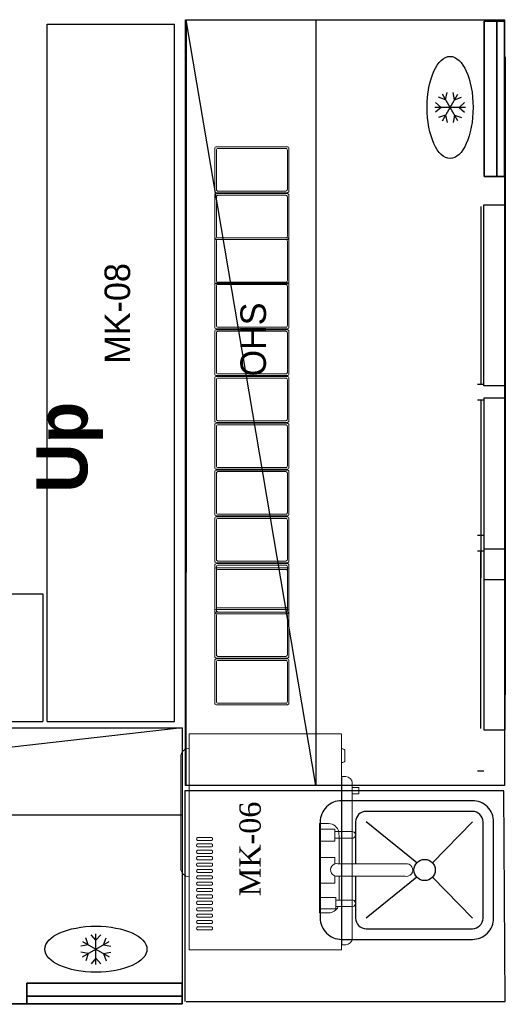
# Model space of a CAD drawing. Header units: millimetres. Extents: x 31882 to 271790, y -35693 to 24917.
# Tile 166 of 256: x 75881 to 77028, y 15793 to 18120. Entities that reach past the tile are written whole.
import ezdxf

# ---------------------------------------------------------------- set-up
doc = ezdxf.new("R2010")
doc.units = ezdxf.units.MM
doc.header["$MEASUREMENT"] = 0
for name, color, linetype, lineweight in [('A - TEXT', 7, 'Continuous', 13), ('CKD Equipments', 252, 'Continuous', 0), ('EQUIPMENT', 130, 'Continuous', 13)]:
    doc.layers.add(name, color=color, linetype=linetype, lineweight=lineweight)
for name, color, linetype in [('EQUI.', 4, 'Continuous'), ('IQ_200_3D', 1, 'Continuous'), ('kitchen equip1', 8, 'Continuous'), ('T-Title', 140, 'Continuous')]:
    doc.layers.add(name, color=color, linetype=linetype)
doc.styles.add('C100', font='txt', dxfattribs={"height": 0.2})
doc.styles.add('CKD_Dimension Text', font='BOOKOS.TTF', dxfattribs={"height": 50})
doc.styles.add('style1', font='txt')

# ---------------------------------------------------------------- blocks, each defined once
blk = doc.blocks.new('A$C08566EE6')
at = {"layer": 'EQUIPMENT'}
for p, q in [((126.2, 404), (126.2, 419)), ((141.5, 419), (126.2, 419)), ((141.5, 419), (141.5, 404)), ((481.1, 403), (115.6, 403)), ((126.2, 403), (126.2, 404)), ((141.5, 403), (141.5, 404)), ((0, 378), (10, 378)), ((0, 378), (0, 20)), ((10, 378), (498, 378)), ((35.7, 378), (35.7, 381)), ((40.7, 386), (62.5, 386)), ((67.5, 378), (67.5, 381)), ((100.6, 379), (100.6, 388)), ((100.6, 379), (496.1, 379)), ((127.3, 378), (127.3, 379)), ((469.4, 378), (469.4, 379)), ((496.1, 379), (496.1, 388)), ((498, 378), (508, 378)), ((508, 20), (508, 378)), ((243.9, 39.8), (243.9, 72.5)), ((251.1, 72.5), (251.1, 39.8)), ((258.9, 39.8), (258.9, 72.5)), ((266.1, 72.5), (266.1, 39.8)), ((273.9, 39.8), (273.9, 72.5)), ((281.1, 72.5), (281.1, 39.8)), ((288.9, 39.8), (288.9, 72.5)), ((296.1, 72.5), (296.1, 39.8)), ((303.9, 39.8), (303.9, 72.5)), ((311.1, 72.5), (311.1, 39.8)), ((318.9, 39.8), (318.9, 72.5)), ((326.1, 72.5), (326.1, 39.8)), ((333.9, 39.8), (333.9, 72.5)), ((341.1, 72.5), (341.1, 39.8)), ((348.9, 39.8), (348.9, 72.5)), ((356.1, 72.5), (356.1, 39.8)), ((363.9, 39.8), (363.9, 72.5)), ((371.1, 72.5), (371.1, 39.8)), ((378.9, 39.8), (378.9, 72.5)), ((386.1, 72.5), (386.1, 39.8)), ((393.9, 39.8), (393.9, 72.5)), ((401.1, 72.5), (401.1, 39.8)), ((408.9, 39.8), (408.9, 72.5)), ((416.1, 72.5), (416.1, 39.8)), ((423.9, 39.8), (423.9, 72.5)), ((431.1, 72.5), (431.1, 39.8)), ((438.9, 39.8), (438.9, 72.5)), ((446.1, 72.5), (446.1, 39.8)), ((453.9, 39.8), (453.9, 72.5)), ((461.1, 72.5), (461.1, 39.8)), ((10, 20), (0, 20)), ((498, 20), (10, 20)), ((508, 20), (498, 20)), ((54, 0), (316.1, 0))]:
    blk.add_line(p, q, dxfattribs=at)
for centre, radius, start, end in [((115.6, 388), 15, 90, 180), ((481.1, 388), 15, 0, 90), ((40.7, 381), 5, 90, 180), ((62.5, 381), 5, 0, 90), ((247.5, 71.2), 3.83, 19.6898, 160.3102), ((262.5, 71.2), 3.83, 19.6898, 160.3102), ((277.5, 71.2), 3.83, 19.6898, 160.3102), ((292.5, 71.2), 3.83, 19.6898, 160.3102), ((307.5, 71.2), 3.83, 19.6898, 160.3102), ((322.5, 71.2), 3.83, 19.6898, 160.3102), ((337.5, 71.2), 3.83, 19.6898, 160.3102), ((352.5, 71.2), 3.83, 19.6898, 160.3102), ((367.5, 71.2), 3.83, 19.6898, 160.3102), ((382.5, 71.2), 3.83, 19.6898, 160.3102), ((397.5, 71.2), 3.83, 19.6898, 160.3102), ((412.5, 71.2), 3.83, 19.6898, 160.3102), ((427.5, 71.2), 3.83, 19.6898, 160.3102), ((442.5, 71.2), 3.83, 19.6898, 160.3102), ((457.5, 71.2), 3.83, 19.6898, 160.3102), ((247.5, 41), 3.8, 198.7415, 341.2585), ((262.5, 41), 3.8, 198.7415, 341.2585), ((277.5, 41), 3.8, 198.7415, 341.2585), ((292.5, 41), 3.8, 198.7415, 341.2585), ((307.5, 41), 3.8, 198.7415, 341.2585), ((322.5, 41), 3.8, 198.7415, 341.2585), ((337.5, 41), 3.8, 198.7415, 341.2585), ((352.5, 41), 3.8, 198.7415, 341.2585), ((367.5, 41), 3.8, 198.7415, 341.2585), ((382.5, 41), 3.8, 198.7415, 341.2585), ((397.5, 41), 3.8, 198.7415, 341.2585), ((412.5, 41), 3.8, 198.7415, 341.2585), ((427.5, 41), 3.8, 198.7415, 341.2585), ((442.5, 41), 3.8, 198.7415, 341.2585), ((457.5, 41), 3.8, 198.7415, 341.2585), ((54, 20), 20, 180, 270), ((316.1, 20), 20, 270, 0)]:
    blk.add_arc(centre, radius, start, end, dxfattribs=at)
blk = doc.blocks.new('ZNS-MC-BASEREFUNIT')
at = {"layer": 'IQ_200_3D'}
for points in [[(0, 70, 155), (0, 70, 600), (304, 70, 600), (304, 70, 155)], [(0, 70, 600), (0, 30, 600), (304, 30, 600), (304, 70, 600)], [(0, 30, 155), (0, 70, 155), (304, 70, 155), (304, 30, 155)], [(304, 30, 500), (0, 30, 500), (0, 45, 500), (304, 45, 500)], [(0, 45, 500), (0, 45, 585), (304, 45, 585), (304, 45, 500)], [(0, 30, 585), (0, 45, 585), (304, 45, 585), (304, 30, 585)], [(0, 30, 500), (0, 30, 155), (304, 30, 155), (304, 30, 500)], [(304, 30, 600), (0, 30, 600), (0, 30, 585), (304, 30, 585)]]:
    blk.add_3dface(points, dxfattribs=at)
for points, invisible_edges in [([(0, 45, 585), (0, 70, 600), (0, 70, 155), (0, 45, 500)], 5), ([(0, 45, 500), (0, 30, 500), (0, 30, 155), (0, 70, 155)], 8), ([(0, 70, 600), (0, 45, 585), (0, 30, 585), (0, 30, 600)], 1), ([(304, 45, 585), (304, 70, 600), (304, 70, 155), (304, 45, 500)], 5), ([(304, 45, 500), (304, 30, 500), (304, 30, 155), (304, 70, 155)], 8), ([(304, 70, 600), (304, 45, 585), (304, 30, 585), (304, 30, 600)], 1)]:
    blk.add_3dface(points, dxfattribs=dict(at, invisible_edges=invisible_edges))

msp = doc.modelspace()

# ---------------------------------------------------------------- linework, layer by layer
at = {"layer": 'CKD Equipments'}
msp.add_arc((76794.5, 16110), 15.1, 257.8667, 96.3738, dxfattribs=at)
msp.add_arc((76794.5, 16110), 15.1, 257.8667, 96.3738, dxfattribs=at)
msp.add_arc((76794.5, 16110), 15.1, 257.8667, 96.3738, dxfattribs=at)
msp.add_arc((76794.5, 16110), 15.1, 257.8667, 96.3738, dxfattribs=at)
msp.add_arc((76794.5, 16110), 15.1, 257.8667, 96.3738, dxfattribs=at)
msp.add_arc((76794.5, 16110), 15.1, 257.8667, 96.3738, dxfattribs=at)
at = {"layer": 'EQUI.'}
msp.add_lwpolyline([(76950.4, 16273.9), (76641.1, 16273.9, 0.414214), (76590.8, 16223.6), (76590.8, 15996.3, 0.414214), (76641.1, 15946.1), (76950.4, 15946.1, 0.414214), (77000.7, 15996.3), (77000.7, 16223.6, 0.414214)], format="xyb", close=True, dxfattribs=at)
msp.add_lwpolyline([(76950.4, 16273.9), (76641.1, 16273.9, 0.414214), (76590.8, 16223.6), (76590.8, 15996.3, 0.414214), (76641.1, 15946.1), (76950.4, 15946.1, 0.414214), (77000.7, 15996.3), (77000.7, 16223.6, 0.414214)], format="xyb", close=True, dxfattribs=at)
msp.add_lwpolyline([(76950.4, 16273.9), (76641.1, 16273.9, 0.414214), (76590.8, 16223.6), (76590.8, 15996.3, 0.414214), (76641.1, 15946.1), (76950.4, 15946.1, 0.414214), (77000.7, 15996.3), (77000.7, 16223.6, 0.414214)], format="xyb", close=True, dxfattribs=at)
msp.add_lwpolyline([(76950.4, 16273.9), (76641.1, 16273.9, 0.414214), (76590.8, 16223.6), (76590.8, 15996.3, 0.414214), (76641.1, 15946.1), (76950.4, 15946.1, 0.414214), (77000.7, 15996.3), (77000.7, 16223.6, 0.414214)], format="xyb", close=True, dxfattribs=at)
msp.add_lwpolyline([(76950.4, 16273.9), (76641.1, 16273.9, 0.414214), (76590.8, 16223.6), (76590.8, 15996.3, 0.414214), (76641.1, 15946.1), (76950.4, 15946.1, 0.414214), (77000.7, 15996.3), (77000.7, 16223.6, 0.414214)], format="xyb", close=True, dxfattribs=at)
msp.add_lwpolyline([(76950.4, 16273.9), (76641.1, 16273.9, 0.414214), (76590.8, 16223.6), (76590.8, 15996.3, 0.414214), (76641.1, 15946.1), (76950.4, 15946.1, 0.414214), (77000.7, 15996.3), (77000.7, 16223.6, 0.414214)], format="xyb", close=True, dxfattribs=at)
msp.add_lwpolyline([(76950.4, 16273.9), (76641.1, 16273.9, 0.414214), (76590.8, 16223.6), (76590.8, 15996.3, 0.414214), (76641.1, 15946.1), (76950.4, 15946.1, 0.414214), (77000.7, 15996.3), (77000.7, 16223.6, 0.414214)], format="xyb", close=True, dxfattribs=at)
msp.add_lwpolyline([(76950.4, 16273.9), (76641.1, 16273.9, 0.414214), (76590.8, 16223.6), (76590.8, 15996.3, 0.414214), (76641.1, 15946.1), (76950.4, 15946.1, 0.414214), (77000.7, 15996.3), (77000.7, 16223.6, 0.414214)], format="xyb", close=True, dxfattribs=at)
msp.add_lwpolyline([(76674.3, 16095.2), (76674.3, 15996.3, 0.414214), (76699.4, 15971.2), (76950.4, 15971.2, 0.414214), (76975.6, 15996.3), (76975.6, 16223.6, 0.414214), (76950.4, 16248.7), (76699.4, 16248.7, 0.414214), (76674.3, 16223.6), (76674.3, 16125)], format="xyb", dxfattribs=at)
msp.add_lwpolyline([(76674.3, 16095.2), (76674.3, 15996.3, 0.414214), (76699.4, 15971.2), (76950.4, 15971.2, 0.414214), (76975.6, 15996.3), (76975.6, 16223.6, 0.414214), (76950.4, 16248.7), (76699.4, 16248.7, 0.414214), (76674.3, 16223.6), (76674.3, 16125)], format="xyb", dxfattribs=at)
msp.add_lwpolyline([(76674.3, 16095.2), (76674.3, 15996.3, 0.414214), (76699.4, 15971.2), (76950.4, 15971.2, 0.414214), (76975.6, 15996.3), (76975.6, 16223.6, 0.414214), (76950.4, 16248.7), (76699.4, 16248.7, 0.414214), (76674.3, 16223.6), (76674.3, 16125)], format="xyb", dxfattribs=at)
msp.add_lwpolyline([(76674.3, 16095.2), (76674.3, 15996.3, 0.414214), (76699.4, 15971.2), (76950.4, 15971.2, 0.414214), (76975.6, 15996.3), (76975.6, 16223.6, 0.414214), (76950.4, 16248.7), (76699.4, 16248.7, 0.414214), (76674.3, 16223.6), (76674.3, 16125)], format="xyb", dxfattribs=at)
msp.add_lwpolyline([(76674.3, 16095.2), (76674.3, 15996.3, 0.414214), (76699.4, 15971.2), (76950.4, 15971.2, 0.414214), (76975.6, 15996.3), (76975.6, 16223.6, 0.414214), (76950.4, 16248.7), (76699.4, 16248.7, 0.414214), (76674.3, 16223.6), (76674.3, 16125)], format="xyb", dxfattribs=at)
msp.add_lwpolyline([(76674.3, 16095.2), (76674.3, 15996.3, 0.414214), (76699.4, 15971.2), (76950.4, 15971.2, 0.414214), (76975.6, 15996.3), (76975.6, 16223.6, 0.414214), (76950.4, 16248.7), (76699.4, 16248.7, 0.414214), (76674.3, 16223.6), (76674.3, 16125)], format="xyb", dxfattribs=at)
msp.add_lwpolyline([(76674.3, 16095.2), (76674.3, 15996.3, 0.414214), (76699.4, 15971.2), (76950.4, 15971.2, 0.414214), (76975.6, 15996.3), (76975.6, 16223.6, 0.414214), (76950.4, 16248.7), (76699.4, 16248.7, 0.414214), (76674.3, 16223.6), (76674.3, 16125)], format="xyb", dxfattribs=at)
msp.add_lwpolyline([(76674.3, 16095.2), (76674.3, 15996.3, 0.414214), (76699.4, 15971.2), (76950.4, 15971.2, 0.414214), (76975.6, 15996.3), (76975.6, 16223.6, 0.414214), (76950.4, 16248.7), (76699.4, 16248.7, 0.414214), (76674.3, 16223.6), (76674.3, 16125)], format="xyb", dxfattribs=at)
for points in [[(76818.9, 16126.9), (76699.4, 16223.6)], [(76818.9, 16126.9), (76699.4, 16223.6)], [(76818.9, 16126.9), (76699.4, 16223.6)], [(76818.9, 16126.9), (76699.4, 16223.6)], [(76818.9, 16126.9), (76699.4, 16223.6)], [(76818.9, 16126.9), (76699.4, 16223.6)], [(76818.9, 16126.9), (76699.4, 16223.6)], [(76818.9, 16126.9), (76699.4, 16223.6)], [(76950.4, 16223.6), (76856.1, 16126.9)], [(76950.4, 16223.6), (76856.1, 16126.9)], [(76950.4, 16223.6), (76856.1, 16126.9)], [(76950.4, 16223.6), (76856.1, 16126.9)], [(76950.4, 16223.6), (76856.1, 16126.9)], [(76950.4, 16223.6), (76856.1, 16126.9)], [(76950.4, 16223.6), (76856.1, 16126.9)], [(76950.4, 16223.6), (76856.1, 16126.9)], [(76818.9, 16093), (76699.4, 15996.3)], [(76818.9, 16093), (76699.4, 15996.3)], [(76818.9, 16093), (76699.4, 15996.3)], [(76818.9, 16093), (76699.4, 15996.3)], [(76818.9, 16093), (76699.4, 15996.3)], [(76818.9, 16093), (76699.4, 15996.3)], [(76818.9, 16093), (76699.4, 15996.3)], [(76818.9, 16093), (76699.4, 15996.3)], [(76950.4, 15996.3), (76856.1, 16093)], [(76950.4, 15996.3), (76856.1, 16093)], [(76950.4, 15996.3), (76856.1, 16093)], [(76950.4, 15996.3), (76856.1, 16093)], [(76950.4, 15996.3), (76856.1, 16093)], [(76950.4, 15996.3), (76856.1, 16093)], [(76950.4, 15996.3), (76856.1, 16093)], [(76950.4, 15996.3), (76856.1, 16093)]]:
    msp.add_lwpolyline(points, dxfattribs=at)
msp.add_circle((76837.5, 16110), 25.1, dxfattribs=at)
msp.add_circle((76837.5, 16110), 25.1, dxfattribs=at)
msp.add_circle((76837.5, 16110), 25.1, dxfattribs=at)
msp.add_circle((76837.5, 16110), 25.1, dxfattribs=at)
msp.add_circle((76837.5, 16110), 25.1, dxfattribs=at)
msp.add_circle((76837.5, 16110), 25.1, dxfattribs=at)
msp.add_circle((76837.5, 16110), 25.1, dxfattribs=at)
msp.add_circle((76837.5, 16110), 25.1, dxfattribs=at)
at = {"layer": 'EQUIPMENT'}
for p, q in [((76664, 16200.8), (76625.4, 16200.8)), ((76664, 16200.8), (76625.4, 16200.8)), ((76634.8, 16200.8), (76635.6, 16185.2)), ((76634.8, 16200.8), (76635.6, 16185.2))]:
    msp.add_line(p, q, dxfattribs=at)
for points in [[(76345.3, 17819.4), (76513.1, 17819.4, -0.414214), (76517, 17815.6), (76517, 17714.7, -0.414214), (76513.1, 17710.9), (76345.3, 17710.9, -0.414214), (76341.5, 17714.7), (76341.5, 17815.6, -0.414214)], [(76345.3, 17819.4), (76513.1, 17819.4, -0.414214), (76517, 17815.6), (76517, 17714.7, -0.414214), (76513.1, 17710.9), (76345.3, 17710.9, -0.414214), (76341.5, 17714.7), (76341.5, 17815.6, -0.414214)], [(76349.2, 17815.6), (76509.3, 17815.6, -0.414214), (76513.1, 17811.8), (76513.1, 17718.5, -0.414214), (76509.3, 17714.7), (76349.2, 17714.7, -0.414214), (76345.3, 17718.5), (76345.3, 17811.8, -0.414214)], [(76349.2, 17815.6), (76509.3, 17815.6, -0.414214), (76513.1, 17811.8), (76513.1, 17718.5, -0.414214), (76509.3, 17714.7), (76349.2, 17714.7, -0.414214), (76345.3, 17718.5), (76345.3, 17811.8, -0.414214)], [(76345.3, 17708.9), (76513.1, 17708.9, -0.414214), (76517, 17705), (76517, 17604.1, -0.414214), (76513.1, 17600.3), (76345.3, 17600.3, -0.414214), (76341.5, 17604.1), (76341.5, 17705, -0.414214)], [(76345.3, 17708.9), (76513.1, 17708.9, -0.414214), (76517, 17705), (76517, 17604.1, -0.414214), (76513.1, 17600.3), (76345.3, 17600.3, -0.414214), (76341.5, 17604.1), (76341.5, 17705, -0.414214)], [(76349.2, 17705), (76509.3, 17705, -0.414214), (76513.1, 17701.2), (76513.1, 17608, -0.414214), (76509.3, 17604.1), (76349.2, 17604.1, -0.414214), (76345.3, 17608), (76345.3, 17701.2, -0.414214)], [(76349.2, 17705), (76509.3, 17705, -0.414214), (76513.1, 17701.2), (76513.1, 17608, -0.414214), (76509.3, 17604.1), (76349.2, 17604.1, -0.414214), (76345.3, 17608), (76345.3, 17701.2, -0.414214)], [(76345.3, 17495.6), (76513.1, 17495.6, 0.414214), (76517, 17499.4), (76517, 17600.3, 0.414214), (76513.1, 17604.1), (76345.3, 17604.1, 0.414214), (76341.5, 17600.3), (76341.5, 17499.4, 0.414214)], [(76345.3, 17495.6), (76513.1, 17495.6, 0.414214), (76517, 17499.4), (76517, 17600.3, 0.414214), (76513.1, 17604.1), (76345.3, 17604.1, 0.414214), (76341.5, 17600.3), (76341.5, 17499.4, 0.414214)], [(76349.2, 17499.4), (76509.3, 17499.4, 0.414214), (76513.1, 17503.3), (76513.1, 17596.5, 0.414214), (76509.3, 17600.3), (76349.2, 17600.3, 0.414214), (76345.3, 17596.5), (76345.3, 17503.3, 0.414214)], [(76349.2, 17499.4), (76509.3, 17499.4, 0.414214), (76513.1, 17503.3), (76513.1, 17596.5, 0.414214), (76509.3, 17600.3), (76349.2, 17600.3, 0.414214), (76345.3, 17596.5), (76345.3, 17503.3, 0.414214)], [(76345.3, 17389.2), (76513.1, 17389.2, 0.414214), (76517, 17393), (76517, 17493.9, 0.414214), (76513.1, 17497.7), (76345.3, 17497.7, 0.414214), (76341.5, 17493.9), (76341.5, 17393, 0.414214)], [(76345.3, 17389.2), (76513.1, 17389.2, 0.414214), (76517, 17393), (76517, 17493.9, 0.414214), (76513.1, 17497.7), (76345.3, 17497.7, 0.414214), (76341.5, 17493.9), (76341.5, 17393, 0.414214)], [(76349.2, 17393), (76509.3, 17393, 0.414214), (76513.1, 17396.9), (76513.1, 17490.1, 0.414214), (76509.3, 17493.9), (76349.2, 17493.9, 0.414214), (76345.3, 17490.1), (76345.3, 17396.9, 0.414214)], [(76349.2, 17393), (76509.3, 17393, 0.414214), (76513.1, 17396.9), (76513.1, 17490.1, 0.414214), (76509.3, 17493.9), (76349.2, 17493.9, 0.414214), (76345.3, 17490.1), (76345.3, 17396.9, 0.414214)], [(76345.3, 17278.6), (76513.1, 17278.6, 0.414214), (76517, 17282.5), (76517, 17383.4, 0.414214), (76513.1, 17387.2), (76345.3, 17387.2, 0.414214), (76341.5, 17383.4), (76341.5, 17282.5, 0.414214)], [(76345.3, 17278.6), (76513.1, 17278.6, 0.414214), (76517, 17282.5), (76517, 17383.4, 0.414214), (76513.1, 17387.2), (76345.3, 17387.2, 0.414214), (76341.5, 17383.4), (76341.5, 17282.5, 0.414214)], [(76349.2, 17282.5), (76509.3, 17282.5, 0.414214), (76513.1, 17286.3), (76513.1, 17379.5, 0.414214), (76509.3, 17383.4), (76349.2, 17383.4, 0.414214), (76345.3, 17379.5), (76345.3, 17286.3, 0.414214)], [(76349.2, 17282.5), (76509.3, 17282.5, 0.414214), (76513.1, 17286.3), (76513.1, 17379.5, 0.414214), (76509.3, 17383.4), (76349.2, 17383.4, 0.414214), (76345.3, 17379.5), (76345.3, 17286.3, 0.414214)], [(76345.3, 17168.1), (76513.1, 17168.1, 0.414214), (76517, 17171.9), (76517, 17272.8, 0.414214), (76513.1, 17276.6), (76345.3, 17276.6, 0.414214), (76341.5, 17272.8), (76341.5, 17171.9, 0.414214)], [(76345.3, 17168.1), (76513.1, 17168.1, 0.414214), (76517, 17171.9), (76517, 17272.8, 0.414214), (76513.1, 17276.6), (76345.3, 17276.6, 0.414214), (76341.5, 17272.8), (76341.5, 17171.9, 0.414214)], [(76349.2, 17171.9), (76509.3, 17171.9, 0.414214), (76513.1, 17175.7), (76513.1, 17269, 0.414214), (76509.3, 17272.8), (76349.2, 17272.8, 0.414214), (76345.3, 17269), (76345.3, 17175.7, 0.414214)], [(76349.2, 17171.9), (76509.3, 17171.9, 0.414214), (76513.1, 17175.7), (76513.1, 17269, 0.414214), (76509.3, 17272.8), (76349.2, 17272.8, 0.414214), (76345.3, 17269), (76345.3, 17175.7, 0.414214)], [(76345.3, 17166.1), (76513.1, 17166.1, -0.414214), (76517, 17162.2), (76517, 17061.3, -0.414214), (76513.1, 17057.5), (76345.3, 17057.5, -0.414214), (76341.5, 17061.3), (76341.5, 17162.2, -0.414214)], [(76345.3, 17166.1), (76513.1, 17166.1, -0.414214), (76517, 17162.2), (76517, 17061.3, -0.414214), (76513.1, 17057.5), (76345.3, 17057.5, -0.414214), (76341.5, 17061.3), (76341.5, 17162.2, -0.414214)], [(76349.2, 17162.2), (76509.3, 17162.2, -0.414214), (76513.1, 17158.4), (76513.1, 17065.2, -0.414214), (76509.3, 17061.3), (76349.2, 17061.3, -0.414214), (76345.3, 17065.2), (76345.3, 17158.4, -0.414214)], [(76349.2, 17162.2), (76509.3, 17162.2, -0.414214), (76513.1, 17158.4), (76513.1, 17065.2, -0.414214), (76509.3, 17061.3), (76349.2, 17061.3, -0.414214), (76345.3, 17065.2), (76345.3, 17158.4, -0.414214)], [(76345.3, 17055.5), (76513.1, 17055.5, -0.414214), (76517, 17051.7), (76517, 16950.8, -0.414214), (76513.1, 16947), (76345.3, 16947, -0.414214), (76341.5, 16950.8), (76341.5, 17051.7, -0.414214)], [(76345.3, 17055.5), (76513.1, 17055.5, -0.414214), (76517, 17051.7), (76517, 16950.8, -0.414214), (76513.1, 16947), (76345.3, 16947, -0.414214), (76341.5, 16950.8), (76341.5, 17051.7, -0.414214)], [(76349.2, 17051.7), (76509.3, 17051.7, -0.414214), (76513.1, 17047.8), (76513.1, 16954.6, -0.414214), (76509.3, 16950.8), (76349.2, 16950.8, -0.414214), (76345.3, 16954.6), (76345.3, 17047.8, -0.414214)], [(76349.2, 17051.7), (76509.3, 17051.7, -0.414214), (76513.1, 17047.8), (76513.1, 16954.6, -0.414214), (76509.3, 16950.8), (76349.2, 16950.8, -0.414214), (76345.3, 16954.6), (76345.3, 17047.8, -0.414214)], [(76345.3, 16944.9), (76513.1, 16944.9, -0.414214), (76517, 16941.1), (76517, 16840.2, -0.414214), (76513.1, 16836.4), (76345.3, 16836.4, -0.414214), (76341.5, 16840.2), (76341.5, 16941.1, -0.414214)], [(76345.3, 16944.9), (76513.1, 16944.9, -0.414214), (76517, 16941.1), (76517, 16840.2, -0.414214), (76513.1, 16836.4), (76345.3, 16836.4, -0.414214), (76341.5, 16840.2), (76341.5, 16941.1, -0.414214)], [(76349.2, 16941.1), (76509.3, 16941.1, -0.414214), (76513.1, 16937.3), (76513.1, 16844.1, -0.414214), (76509.3, 16840.2), (76349.2, 16840.2, -0.414214), (76345.3, 16844.1), (76345.3, 16937.3, -0.414214)], [(76349.2, 16941.1), (76509.3, 16941.1, -0.414214), (76513.1, 16937.3), (76513.1, 16844.1, -0.414214), (76509.3, 16840.2), (76349.2, 16840.2, -0.414214), (76345.3, 16844.1), (76345.3, 16937.3, -0.414214)], [(76345.3, 16834.4), (76513.1, 16834.4, -0.414214), (76517, 16830.6), (76517, 16729.7, -0.414214), (76513.1, 16725.8), (76345.3, 16725.8, -0.414214), (76341.5, 16729.7), (76341.5, 16830.6, -0.414214)], [(76345.3, 16834.4), (76513.1, 16834.4, -0.414214), (76517, 16830.6), (76517, 16729.7, -0.414214), (76513.1, 16725.8), (76345.3, 16725.8, -0.414214), (76341.5, 16729.7), (76341.5, 16830.6, -0.414214)], [(76349.2, 16830.6), (76509.3, 16830.6, -0.414214), (76513.1, 16826.7), (76513.1, 16733.5, -0.414214), (76509.3, 16729.7), (76349.2, 16729.7, -0.414214), (76345.3, 16733.5), (76345.3, 16826.7, -0.414214)], [(76349.2, 16830.6), (76509.3, 16830.6, -0.414214), (76513.1, 16826.7), (76513.1, 16733.5, -0.414214), (76509.3, 16729.7), (76349.2, 16729.7, -0.414214), (76345.3, 16733.5), (76345.3, 16826.7, -0.414214)], [(76345.3, 16715.8), (76513.1, 16715.8, 0.414214), (76517, 16719.7), (76517, 16820.5, 0.414214), (76513.1, 16824.4), (76345.3, 16824.4, 0.414214), (76341.5, 16820.5), (76341.5, 16719.7, 0.414214)], [(76345.3, 16715.8), (76513.1, 16715.8, 0.414214), (76517, 16719.7), (76517, 16820.5, 0.414214), (76513.1, 16824.4), (76345.3, 16824.4, 0.414214), (76341.5, 16820.5), (76341.5, 16719.7, 0.414214)], [(76349.2, 16719.7), (76509.3, 16719.7, 0.414214), (76513.1, 16723.5), (76513.1, 16816.7, 0.414214), (76509.3, 16820.5), (76349.2, 16820.5, 0.414214), (76345.3, 16816.7), (76345.3, 16723.5, 0.414214)], [(76349.2, 16719.7), (76509.3, 16719.7, 0.414214), (76513.1, 16723.5), (76513.1, 16816.7, 0.414214), (76509.3, 16820.5), (76349.2, 16820.5, 0.414214), (76345.3, 16816.7), (76345.3, 16723.5, 0.414214)], [(76345.3, 16611.1), (76513.1, 16611.1, 0.414214), (76517, 16614.9), (76517, 16715.8, 0.414214), (76513.1, 16719.7), (76345.3, 16719.7, 0.414214), (76341.5, 16715.8), (76341.5, 16614.9, 0.414214)], [(76345.3, 16611.1), (76513.1, 16611.1, 0.414214), (76517, 16614.9), (76517, 16715.8, 0.414214), (76513.1, 16719.7), (76345.3, 16719.7, 0.414214), (76341.5, 16715.8), (76341.5, 16614.9, 0.414214)], [(76349.2, 16614.9), (76509.3, 16614.9, 0.414214), (76513.1, 16618.8), (76513.1, 16712, 0.414214), (76509.3, 16715.8), (76349.2, 16715.8, 0.414214), (76345.3, 16712), (76345.3, 16618.8, 0.414214)], [(76349.2, 16614.9), (76509.3, 16614.9, 0.414214), (76513.1, 16618.8), (76513.1, 16712, 0.414214), (76509.3, 16715.8), (76349.2, 16715.8, 0.414214), (76345.3, 16712), (76345.3, 16618.8, 0.414214)], [(76345.3, 16500.6), (76513.1, 16500.6, 0.414214), (76517, 16504.4), (76517, 16605.3, 0.414214), (76513.1, 16609.1), (76345.3, 16609.1, 0.414214), (76341.5, 16605.3), (76341.5, 16504.4, 0.414214)], [(76345.3, 16500.6), (76513.1, 16500.6, 0.414214), (76517, 16504.4), (76517, 16605.3, 0.414214), (76513.1, 16609.1), (76345.3, 16609.1, 0.414214), (76341.5, 16605.3), (76341.5, 16504.4, 0.414214)], [(76349.2, 16504.4), (76509.3, 16504.4, 0.414214), (76513.1, 16508.2), (76513.1, 16601.4, 0.414214), (76509.3, 16605.3), (76349.2, 16605.3, 0.414214), (76345.3, 16601.4), (76345.3, 16508.2, 0.414214)], [(76349.2, 16504.4), (76509.3, 16504.4, 0.414214), (76513.1, 16508.2), (76513.1, 16601.4, 0.414214), (76509.3, 16605.3), (76349.2, 16605.3, 0.414214), (76345.3, 16601.4), (76345.3, 16508.2, 0.414214)]]:
    msp.add_lwpolyline(points, format="xyb", close=True, dxfattribs=at)
msp.add_lwpolyline([(76633.4, 16023.4, -0.294125), (76610.5, 16008.7), (76589, 16008.7), (76589, 16219.6), (76610.5, 16219.6, -0.340822), (76634.8, 16200.8)], format="xyb", dxfattribs=at)
msp.add_lwpolyline([(76633.4, 16023.4, -0.294125), (76610.5, 16008.7), (76589, 16008.7), (76589, 16219.6), (76610.5, 16219.6, -0.340822), (76634.8, 16200.8)], format="xyb", dxfattribs=at)
msp.add_lwpolyline([(76633.4, 16023.4, -0.294125), (76610.5, 16008.7), (76589, 16008.7), (76589, 16219.6), (76610.5, 16219.6, -0.340822), (76634.8, 16200.8)], format="xyb", dxfattribs=at)
msp.add_lwpolyline([(76633.4, 16023.4, -0.294125), (76610.5, 16008.7), (76589, 16008.7), (76589, 16219.6), (76610.5, 16219.6, -0.340822), (76634.8, 16200.8)], format="xyb", dxfattribs=at)
msp.add_lwpolyline([(76633.4, 16023.4, -0.294125), (76610.5, 16008.7), (76589, 16008.7), (76589, 16219.6), (76610.5, 16219.6, -0.340822), (76634.8, 16200.8)], format="xyb", dxfattribs=at)
msp.add_lwpolyline([(76633.4, 16023.4, -0.294125), (76610.5, 16008.7), (76589, 16008.7), (76589, 16219.6), (76610.5, 16219.6, -0.340822), (76634.8, 16200.8)], format="xyb", dxfattribs=at)
msp.add_lwpolyline([(76633.4, 16023.4, -0.294125), (76610.5, 16008.7), (76589, 16008.7), (76589, 16219.6), (76610.5, 16219.6, -0.340822), (76634.8, 16200.8)], format="xyb", dxfattribs=at)
msp.add_lwpolyline([(76633.4, 16023.4, -0.294125), (76610.5, 16008.7), (76589, 16008.7), (76589, 16219.6), (76610.5, 16219.6, -0.340822), (76634.8, 16200.8)], format="xyb", dxfattribs=at)
for points in [[(76625.4, 16206.9), (76625.4, 16178.4), (76589.8, 16178.4), (76589.8, 16206.9)], [(76625.4, 16206.9), (76625.4, 16178.4), (76589.8, 16178.4), (76589.8, 16206.9)], [(76625.4, 16206.9), (76625.4, 16178.4), (76589.8, 16178.4), (76589.8, 16206.9)], [(76625.4, 16206.9), (76625.4, 16178.4), (76589.8, 16178.4), (76589.8, 16206.9)], [(76625.4, 16206.9), (76625.4, 16178.4), (76589.8, 16178.4), (76589.8, 16206.9)], [(76625.4, 16206.9), (76625.4, 16178.4), (76589.8, 16178.4), (76589.8, 16206.9)], [(76625.4, 16206.9), (76625.4, 16178.4), (76589.8, 16178.4), (76589.8, 16206.9)], [(76625.4, 16206.9), (76625.4, 16178.4), (76589.8, 16178.4), (76589.8, 16206.9)], [(76627.7, 16045.1), (76627.7, 16018.1), (76589.8, 16018.1), (76589.8, 16045.1)], [(76627.7, 16045.1), (76627.7, 16018.1), (76589.8, 16018.1), (76589.8, 16045.1)], [(76627.7, 16045.1), (76627.7, 16018.1), (76589.8, 16018.1), (76589.8, 16045.1)], [(76627.7, 16045.1), (76627.7, 16018.1), (76589.8, 16018.1), (76589.8, 16045.1)], [(76627.7, 16045.1), (76627.7, 16018.1), (76589.8, 16018.1), (76589.8, 16045.1)], [(76627.7, 16045.1), (76627.7, 16018.1), (76589.8, 16018.1), (76589.8, 16045.1)], [(76627.7, 16045.1), (76627.7, 16018.1), (76589.8, 16018.1), (76589.8, 16045.1)], [(76627.7, 16045.1), (76627.7, 16018.1), (76589.8, 16018.1), (76589.8, 16045.1)]]:
    msp.add_lwpolyline(points, close=True, dxfattribs=at)
for points in [[(76664, 16185.2), (76625.4, 16185.2)], [(76664, 16185.2), (76625.4, 16185.2)], [(76664, 16185.2), (76625.4, 16185.2)], [(76664, 16185.2), (76625.4, 16185.2)], [(76664, 16185.2), (76625.4, 16185.2)], [(76664, 16185.2), (76625.4, 16185.2)], [(76664, 16185.2), (76625.4, 16185.2)], [(76664, 16185.2), (76625.4, 16185.2)], [(76635.6, 16185.2), (76635.6, 16125)], [(76635.6, 16185.2), (76635.6, 16125)], [(76635.6, 16185.2), (76635.6, 16125)], [(76635.6, 16185.2), (76635.6, 16125)], [(76635.6, 16185.2), (76635.6, 16125)], [(76635.6, 16185.2), (76635.6, 16125)], [(76635.6, 16185.2), (76635.6, 16125)], [(76635.6, 16185.2), (76635.6, 16125)], [(76625.4, 16096), (76625.4, 16078.9), (76589, 16078.9), (76589, 16139.8), (76625.4, 16139.8), (76625.4, 16124.4)], [(76625.4, 16096), (76625.4, 16078.9), (76589, 16078.9), (76589, 16139.8), (76625.4, 16139.8), (76625.4, 16124.4)], [(76625.4, 16096), (76625.4, 16078.9), (76589, 16078.9), (76589, 16139.8), (76625.4, 16139.8), (76625.4, 16124.4)], [(76625.4, 16096), (76625.4, 16078.9), (76589, 16078.9), (76589, 16139.8), (76625.4, 16139.8), (76625.4, 16124.4)], [(76625.4, 16096), (76625.4, 16078.9), (76589, 16078.9), (76589, 16139.8), (76625.4, 16139.8), (76625.4, 16124.4)], [(76625.4, 16096), (76625.4, 16078.9), (76589, 16078.9), (76589, 16139.8), (76625.4, 16139.8), (76625.4, 16124.4)], [(76625.4, 16096), (76625.4, 16078.9), (76589, 16078.9), (76589, 16139.8), (76625.4, 16139.8), (76625.4, 16124.4)], [(76625.4, 16096), (76625.4, 16078.9), (76589, 16078.9), (76589, 16139.8), (76625.4, 16139.8), (76625.4, 16124.4)], [(76792.8, 16125), (76632.5, 16125)], [(76792.8, 16125), (76632.5, 16125)], [(76792.8, 16125), (76632.5, 16125)], [(76792.8, 16125), (76632.5, 16125)], [(76792.8, 16125), (76632.5, 16125)], [(76792.8, 16125), (76632.5, 16125)], [(76792.8, 16125), (76632.5, 16125)], [(76792.8, 16125), (76632.5, 16125)], [(76632.2, 16095.2), (76791.3, 16095.2)], [(76632.2, 16095.2), (76791.3, 16095.2)], [(76632.2, 16095.2), (76791.3, 16095.2)], [(76632.2, 16095.2), (76791.3, 16095.2)], [(76632.2, 16095.2), (76791.3, 16095.2)], [(76632.2, 16095.2), (76791.3, 16095.2)], [(76632.2, 16095.2), (76791.3, 16095.2)], [(76632.2, 16095.2), (76791.3, 16095.2)], [(76635.6, 16095.2), (76635.6, 16039)], [(76635.6, 16095.2), (76635.6, 16039)], [(76635.6, 16095.2), (76635.6, 16039)], [(76635.6, 16095.2), (76635.6, 16039)], [(76635.6, 16095.2), (76635.6, 16039)], [(76635.6, 16095.2), (76635.6, 16039)], [(76635.6, 16095.2), (76635.6, 16039)], [(76635.6, 16095.2), (76635.6, 16039)], [(76627.7, 16039), (76664, 16039)], [(76627.7, 16039), (76664, 16039)], [(76627.7, 16039), (76664, 16039)], [(76627.7, 16039), (76664, 16039)], [(76627.7, 16039), (76664, 16039)], [(76627.7, 16039), (76664, 16039)], [(76627.7, 16039), (76664, 16039)], [(76627.7, 16039), (76664, 16039)], [(76664, 16023.4), (76627.7, 16023.4)], [(76664, 16023.4), (76627.7, 16023.4)], [(76664, 16023.4), (76627.7, 16023.4)], [(76664, 16023.4), (76627.7, 16023.4)], [(76664, 16023.4), (76627.7, 16023.4)], [(76664, 16023.4), (76627.7, 16023.4)], [(76664, 16023.4), (76627.7, 16023.4)], [(76664, 16023.4), (76627.7, 16023.4)]]:
    msp.add_lwpolyline(points, dxfattribs=at)
for centre, radius, start, end in [((76666, 16193), 8.04, 255.6134, 104.3866), ((76666, 16193), 8.04, 255.6134, 104.3866), ((76666, 16193), 8.04, 255.6134, 104.3866), ((76666, 16193), 8.04, 255.6134, 104.3866), ((76666, 16193), 8.04, 255.6134, 104.3866), ((76666, 16193), 8.04, 255.6134, 104.3866), ((76666, 16193), 8.04, 255.6134, 104.3866), ((76666, 16193), 8.04, 255.6134, 104.3866), ((76630.5, 16110.2), 15.1, 77.8667, 276.3738), ((76630.5, 16110.2), 15.1, 77.8667, 276.3738), ((76630.5, 16110.2), 15.1, 77.8667, 276.3738), ((76630.5, 16110.2), 15.1, 77.8667, 276.3738), ((76630.5, 16110.2), 15.1, 77.8667, 276.3738), ((76630.5, 16110.2), 15.1, 77.8667, 276.3738), ((76630.5, 16110.2), 15.1, 77.8667, 276.3738), ((76630.5, 16110.2), 15.1, 77.8667, 276.3738), ((76794.5, 16110), 15.1, 257.8667, 96.3738), ((76794.5, 16110), 15.1, 257.8667, 96.3738), ((76666, 16031.2), 8.04, 255.6134, 104.3866), ((76666, 16031.2), 8.04, 255.6134, 104.3866), ((76666, 16031.2), 8.04, 255.6134, 104.3866), ((76666, 16031.2), 8.04, 255.6134, 104.3866), ((76666, 16031.2), 8.04, 255.6134, 104.3866), ((76666, 16031.2), 8.04, 255.6134, 104.3866), ((76666, 16031.2), 8.04, 255.6134, 104.3866), ((76666, 16031.2), 8.04, 255.6134, 104.3866)]:
    msp.add_arc(centre, radius, start, end, dxfattribs=at)
at = {"layer": 'kitchen equip1'}
for p, q in [((75945.2, 16460.9, 4538.2), (75945.2, 18109.2, 4538.2)), ((76246.8, 16460.9, 4538.2), (76246.8, 18109.2, 4538.2)), ((76274, 18119.9), (76274, 16813.8)), ((76580.7, 16309.9), (76274, 18119.9)), ((76274, 16309.9), (76274, 18119.9)), ((76580.7, 18119.9), (76580.7, 16309.9)), ((77028, 18032.5), (77028, 16524.2)), ((76970.2, 17678.1), (76970.2, 17258.2)), ((76962.7, 17258.2), (76977.8, 17258.2)), ((76962.7, 17221.6), (76977.8, 17221.6)), ((76970.2, 17221.6), (76970.2, 16800.7)), ((76962.7, 16901.2), (76977.8, 16901.2)), ((76962.7, 16864.6), (76977.8, 16864.6)), ((76970.2, 16444.7), (76970.2, 16864.6)), ((74455.5, 16762.6, 4538.2), (75935.1, 16762.6, 4538.2)), ((74455.5, 16460.9, 4538.2), (75935.1, 16460.9, 4538.2)), ((75945.2, 16460.9, 4538.2), (76246.8, 16460.9, 4538.2)), ((74454.5, 16446.1), (76264.5, 16446.1)), ((76264.5, 16446.1), (74454.5, 16240)), ((76962.7, 16344.2), (76977.8, 16344.2)), ((76271, 16297.4, 4538.2), (76271, 15799.6, 4538.2)), ((77025.1, 16297.4, 4538.2), (76271, 16297.4, 4538.2)), ((77028.2, 15799.6, 4538.2), (77025.1, 16297.4, 4538.2)), ((76264.5, 16240), (74454.5, 16240)), ((76177.1, 15792.6), (74668.8, 15792.6)), ((76274.1, 15799.6, 4538.2), (77028.2, 15799.6, 4538.2))]:
    msp.add_line(p, q, dxfattribs=at)
at = {"layer": 'kitchen equip1', "ltscale": 700}
for p, q in [((76915.8, 17881.2, -663.7), (76879.6, 17943.9, -663.7)), ((76879.6, 17881.2, -663.7), (76915.8, 17943.9, -663.7)), ((76915.8, 17881.2, -663.7), (76879.6, 17943.9, -663.7)), ((76879.6, 17881.2, -663.7), (76915.8, 17943.9, -663.7)), ((76887.2, 17930.8, -663.7), (76890.6, 17948, -663.7)), ((76887.2, 17930.8, -663.7), (76890.6, 17948, -663.7)), ((76908.3, 17930.8, -663.7), (76904.9, 17948, -663.7)), ((76908.3, 17930.8, -663.7), (76904.9, 17948, -663.7)), ((76876.6, 17912.5, -663.7), (76863.4, 17924.1, -663.7)), ((76876.6, 17912.5, -663.7), (76863.4, 17924.1, -663.7)), ((76887.2, 17930.8, -663.7), (76870.6, 17936.5, -663.7)), ((76887.2, 17930.8, -663.7), (76870.6, 17936.5, -663.7)), ((76908.3, 17930.8, -663.7), (76924.9, 17936.5, -663.7)), ((76908.3, 17930.8, -663.7), (76924.9, 17936.5, -663.7)), ((76918.8, 17912.5, -663.7), (76932, 17924.1, -663.7)), ((76918.8, 17912.5, -663.7), (76932, 17924.1, -663.7)), ((76933.9, 17912.5, -663.7), (76861.5, 17912.5, -663.7)), ((76933.9, 17912.5, -663.7), (76861.5, 17912.5, -663.7)), ((76876.6, 17912.5, -663.7), (76863.4, 17901, -663.7)), ((76876.6, 17912.5, -663.7), (76863.4, 17901, -663.7)), ((76918.8, 17912.5, -663.7), (76932, 17901, -663.7)), ((76918.8, 17912.5, -663.7), (76932, 17901, -663.7)), ((76887.2, 17894.3, -663.7), (76870.6, 17888.6, -663.7)), ((76887.2, 17894.3, -663.7), (76870.6, 17888.6, -663.7)), ((76887.2, 17894.3, -663.7), (76890.6, 17877.1, -663.7)), ((76887.2, 17894.3, -663.7), (76890.6, 17877.1, -663.7)), ((76908.3, 17894.3, -663.7), (76904.9, 17877.1, -663.7)), ((76908.3, 17894.3, -663.7), (76904.9, 17877.1, -663.7)), ((76908.3, 17894.3, -663.7), (76924.9, 17888.6, -663.7)), ((76908.3, 17894.3, -663.7), (76924.9, 17888.6, -663.7)), ((76042.4, 15933.5, -663.7), (76036.7, 15950, -663.7)), ((76042.4, 15933.5, -663.7), (76036.7, 15950, -663.7)), ((76060.7, 15944, -663.7), (76049.1, 15957.2, -663.7)), ((76060.7, 15944, -663.7), (76049.1, 15957.2, -663.7)), ((76060.7, 15886.7, -663.7), (76060.7, 15959.1, -663.7)), ((76060.7, 15886.7, -663.7), (76060.7, 15959.1, -663.7)), ((76060.7, 15944, -663.7), (76072.2, 15957.2, -663.7)), ((76060.7, 15944, -663.7), (76072.2, 15957.2, -663.7)), ((76079, 15933.5, -663.7), (76084.6, 15950, -663.7)), ((76079, 15933.5, -663.7), (76084.6, 15950, -663.7)), ((76042.4, 15933.5, -663.7), (76025.2, 15930.1, -663.7)), ((76042.4, 15933.5, -663.7), (76025.2, 15930.1, -663.7)), ((76029.3, 15904.8, -663.7), (76092, 15941, -663.7)), ((76029.3, 15941, -663.7), (76092, 15904.8, -663.7)), ((76029.3, 15904.8, -663.7), (76092, 15941, -663.7)), ((76029.3, 15941, -663.7), (76092, 15904.8, -663.7)), ((76079, 15933.5, -663.7), (76096.1, 15930.1, -663.7)), ((76079, 15933.5, -663.7), (76096.1, 15930.1, -663.7)), ((76042.4, 15912.3, -663.7), (76025.2, 15915.7, -663.7)), ((76042.4, 15912.3, -663.7), (76025.2, 15915.7, -663.7)), ((76042.4, 15912.3, -663.7), (76036.7, 15895.7, -663.7)), ((76042.4, 15912.3, -663.7), (76036.7, 15895.7, -663.7)), ((76060.7, 15901.8, -663.7), (76049.1, 15888.6, -663.7)), ((76060.7, 15901.8, -663.7), (76049.1, 15888.6, -663.7)), ((76060.7, 15901.8, -663.7), (76072.2, 15888.6, -663.7)), ((76060.7, 15901.8, -663.7), (76072.2, 15888.6, -663.7)), ((76079, 15912.3, -663.7), (76096.1, 15915.7, -663.7)), ((76079, 15912.3, -663.7), (76096.1, 15915.7, -663.7)), ((76079, 15912.3, -663.7), (76084.6, 15895.7, -663.7)), ((76079, 15912.3, -663.7), (76084.6, 15895.7, -663.7))]:
    msp.add_line(p, q, dxfattribs=at)
at = {"layer": 'kitchen equip1', "elevation": 4538.2}
for points in [[(75945.2, 18109.2), (76246.8, 18109.2)], [(75935.1, 16762.6), (75935.1, 16460.9)]]:
    msp.add_lwpolyline(points, dxfattribs=at)
at = {"layer": 'kitchen equip1'}
for points in [[(76272.5, 16309.9), (76272.5, 18119.9), (77026.6, 18119.9), (77026.6, 16309.9), (76272.5, 16309.9)], [(76264.5, 16446.1), (76264.5, 15794), (74454.5, 15794), (74454.5, 16446.1)]]:
    msp.add_lwpolyline(points, dxfattribs=at)
for points in [[(76977.8, 17254.5), (76977.8, 17681.9), (77028, 17681.9), (77028, 17254.5)], [(76977.8, 17225.3), (76977.8, 16797), (77028, 16797), (77028, 17225.3)], [(76977.8, 16868.4), (76977.8, 16441), (77028, 16441), (77028, 16868.4)]]:
    msp.add_lwpolyline(points, close=True, dxfattribs=at)
at = {"layer": 'kitchen equip1', "ltscale": 700}
for centre, major_axis in [((76897.7, 17912.5, -663.7), (0, -120.7)), ((76897.7, 17912.5, -663.7), (0, -120.7)), ((76060.7, 15922.9, -663.7), (-120.7, 0)), ((76060.7, 15922.9, -663.7), (-120.7, 0))]:
    msp.add_ellipse(centre, major_axis=major_axis, ratio=0.45, dxfattribs=at)

# ---------------------------------------------------------------- block references
at = {"layer": 'EQUIPMENT', "xscale": 1.005552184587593, "yscale": 1.005552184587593, "zscale": 1.005552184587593, "rotation": 270.0000000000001}
msp.add_blockref('A$C08566EE6', (76261.1, 16432.1, 4478.9), dxfattribs=at)
at = {"layer": 'kitchen equip1', "ltscale": 700, "xscale": 1.206662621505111, "yscale": 1.206662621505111, "zscale": 1.206662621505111, "rotation": 90.00000000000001}
msp.add_blockref('ZNS-MC-BASEREFUNIT', (77062.8, 17749.6, -10879.4), dxfattribs=at)
msp.add_blockref('ZNS-MC-BASEREFUNIT', (77062.8, 17749.6, -10879.4), dxfattribs=at)
at = {"layer": 'kitchen equip1', "ltscale": 700, "xscale": 1.206662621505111, "yscale": 1.206662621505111, "zscale": 1.206662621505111}
msp.add_blockref('ZNS-MC-BASEREFUNIT', (75897.7, 15757.8, -10879.4), dxfattribs=at)
msp.add_blockref('ZNS-MC-BASEREFUNIT', (75897.7, 15757.8, -10879.4), dxfattribs=at)

# ---------------------------------------------------------------- texts
at = {"layer": 'A - TEXT', "rotation": 90}
for s, insert, char_height, width, attachment_point, style in [('MK-08', (76142.3, 17425.7), 60.33, 708.501, 8, 'style1'), ('OHS', (76463.4, 17364), 60.33, 708.501, 8, 'style1'), ('MK-06', (76399.8, 16159.9), 50.28, 969.482, 2, 'CKD_Dimension Text')]:
    msp.add_mtext(s, dxfattribs=dict(at, insert=insert, char_height=char_height, width=width, attachment_point=attachment_point, style=style))
at = {"layer": 'T-Title', "color": 30, "ltscale": 0.25, "insert": (75517.6, 17002.5), "char_height": 120.666, "width": 1.755, "attachment_point": 1, "rotation": 89.9044, "style": 'C100'}
msp.add_mtext('{\\fCentury Gothic|b1|i0|c0|p34;Food Pick Up}', dxfattribs=at)

doc.saveas('drawing.dxf')
